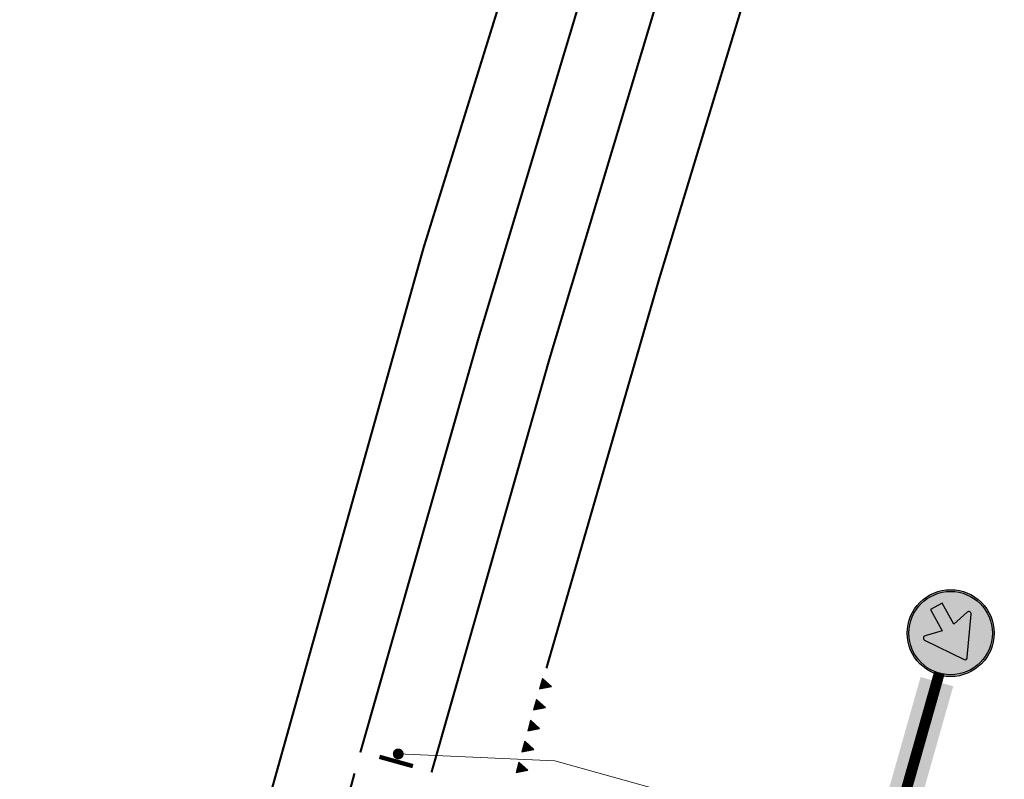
# Model space of a CAD drawing. Header units: metres. Extents: x 232695 to 233536, y 552964 to 554401.
# Tile 1 of 23: x 233092 to 233137, y 553298 to 553333. Entities that reach past the tile are written whole.
import ezdxf

# ---------------------------------------------------------------- set-up
doc = ezdxf.new("R2010")
doc.units = ezdxf.units.M
doc.linetypes.add('VW-1-1_STREEP', pattern=[2, 1, -1])
doc.linetypes.add('VW-3-3_STREEP', pattern=[6, 3, -3])
for name, color, linetype, lineweight in [('N-WE-VW-MARKERING_DWARS-S', 7, 'Continuous', 25), ('N-WE-VW-VERKEERSTEKEN_BORD-AANPIJLING-T18', 7, 'Continuous', 13), ('N-WE-VW-VERKEERSTEKEN_BORD-S', 7, 'Continuous', 25), ('N-WE-VW-VERKEERSTEKEN_PAAL-S', 7, 'Continuous', 25)]:
    doc.layers.add(name, color=color, linetype=linetype, lineweight=lineweight)
doc.layers.add('N-WE-VW-MARKERING_LANGS_STREEP_010-G', color=7, linetype='Continuous', true_color=0xffffff)
doc.layers.add('N-WE-VW-MARKERING_LANGS_STREEP_11_010-G', color=7, linetype='VW-1-1_STREEP', true_color=0xffffff)
doc.layers.add('N-WE-VW-MARKERING_LANGS_STREEP_33-G', color=7, linetype='VW-3-3_STREEP', lineweight=13, true_color=0xffffff)

# ---------------------------------------------------------------- blocks, each defined once
blk = doc.blocks.new('D02r_BB22')
h = blk.add_hatch(color=255)
edge = h.paths.add_edge_path()
edge.add_arc((0, 2.641373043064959), 0.4998, 0, 360)
edge = h.paths.add_edge_path(flags=17)
edge.add_arc((0, 2.641373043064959), 0.4797999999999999, 0, 360)
at = {"true_color": 0x007dfa}
h = blk.add_hatch(color=150, dxfattribs=at)
edge = h.paths.add_edge_path()
edge.add_arc((0, 2.641373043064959), 0.4797999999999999, 0, 360)
edge = h.paths.add_edge_path(flags=16)
edge.add_arc((0.1415674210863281, 2.911068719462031), 0.02749374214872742, 10.41060675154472, 147.4323941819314)
edge.add_line((0.1183968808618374, 2.925868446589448), (0.0089813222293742, 2.750742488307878))
edge.add_line((0.0089813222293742, 2.750742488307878), (-0.1878359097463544, 2.947512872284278))
edge.add_line((-0.1878359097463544, 2.947512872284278), (-0.2970869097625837, 2.838261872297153))
edge.add_line((-0.2970869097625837, 2.838261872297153), (-0.1003165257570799, 2.641444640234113))
edge.add_line((-0.1003165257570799, 2.641444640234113), (-0.2749775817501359, 2.53231954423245))
edge.add_arc((-0.2603531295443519, 2.508912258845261), 0.02760028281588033, 121.9964032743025, 259.0181907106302)
edge.add_line((-0.2656109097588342, 2.481817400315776), (0.2337272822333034, 2.392359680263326))
edge.add_arc((0.2379466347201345, 2.415911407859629), 0.02392669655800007, 259.8430636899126, 392.4603828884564)
edge.add_line((0.2581350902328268, 2.428753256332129), (0.168608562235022, 2.916036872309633))
h = blk.add_hatch(color=255)
edge = h.paths.add_edge_path()
edge.add_arc((0.1415674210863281, 2.911068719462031), 0.02749374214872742, 10.41060675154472, 147.4323941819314)
edge.add_line((0.1183968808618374, 2.925868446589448), (0.0089813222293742, 2.750742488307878))
edge.add_line((0.0089813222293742, 2.750742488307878), (-0.1878359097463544, 2.947512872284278))
edge.add_line((-0.1878359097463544, 2.947512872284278), (-0.2970869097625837, 2.838261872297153))
edge.add_line((-0.2970869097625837, 2.838261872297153), (-0.1003165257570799, 2.641444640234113))
edge.add_line((-0.1003165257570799, 2.641444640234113), (-0.2749775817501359, 2.53231954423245))
edge.add_arc((-0.2603531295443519, 2.508912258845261), 0.02760028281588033, 121.9964032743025, 259.0181907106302)
edge.add_line((-0.2656109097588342, 2.481817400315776), (0.2337272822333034, 2.392359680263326))
edge.add_arc((0.2379466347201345, 2.415911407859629), 0.02392669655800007, 259.8430636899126, 392.4603828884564)
edge.add_line((0.2581350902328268, 2.428753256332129), (0.168608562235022, 2.916036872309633))
at = {"color": 150, "true_color": 0x007dfa}
blk.add_lwpolyline([(0.168608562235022, 2.916036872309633, 0.6810149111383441), (0.1183968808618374, 2.925868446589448), (0.0089813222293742, 2.750742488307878), (-0.1878359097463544, 2.947512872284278), (-0.2970869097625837, 2.838261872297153), (-0.1003165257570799, 2.641444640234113), (-0.2749775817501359, 2.53231954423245, 0.6810149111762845), (-0.2656109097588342, 2.481817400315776), (0.2337272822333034, 2.392359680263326, 0.6532438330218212), (0.2581350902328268, 2.428753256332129)], format="xyb", close=True, dxfattribs=at)
at = {"color": 251, "const_width": 0.125}
blk.add_lwpolyline([(0, 2.16639845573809), (0, 0)], dxfattribs=at)
at = {"color": 150, "true_color": 0x007dfa}
for radius in [0.4998, 0.4797999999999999]:
    blk.add_circle((0, 2.641373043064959), radius, dxfattribs=at)
at = {"color": 254}
blk.add_solid([(-0.1951450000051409, 2.061573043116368), (-0.1951450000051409, 1.989000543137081), (0.1951450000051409, 2.061573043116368), (0.1951450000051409, 1.989000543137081)], dxfattribs=at)
at = {"color": 2, "true_color": 0xffff00}
blk.add_solid([(-0.1951450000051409, 1.989000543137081), (0.1951450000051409, 1.989000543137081), (-0.1951450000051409, 0.07873852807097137), (0.1951450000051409, 0.07873852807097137)], dxfattribs=at)
blk = doc.blocks.new('*U13')
at = {"const_width": 0.1999999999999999, "flags": 128}
blk.add_lwpolyline([(0.4506757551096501, 0.7568909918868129), (0.2717549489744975, -0.8330735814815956)], dxfattribs=at)
at = {"const_width": 0.25, "flags": 128}
blk.add_lwpolyline([(0.01745151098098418, 0.1263818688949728, 1), (-0.01050486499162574, -0.1220500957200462, 1)], format="xyb", close=True, dxfattribs=at)
blk = doc.blocks.new('N-SVW-MARKERING_DWARS_DRIEHOEK_50 50')
at = {"flags": 128}
blk.add_lwpolyline([(0.25, -0.25), (0.5, 0.25), (0, 0.25)], close=True, dxfattribs=at)
blk.add_solid([(0, 0.25), (0.5, 0.25), (0.25, -0.25), (0.5, 0.25)])

msp = doc.modelspace()

# ---------------------------------------------------------------- linework, layer by layer
at = {"layer": 'N-WE-VW-MARKERING_LANGS_STREEP_010-G', "const_width": 0.1, "flags": 128}
for points in [[(233107.5917639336, 553299.7056432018, -0.01061797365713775), (233124.7253760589, 553356.7126700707, -0.01061797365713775)], [(233110.8656460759, 553298.7881638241, -0.01061949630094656), (233127.9599757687, 553355.6651182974, -0.01061949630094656)]]:
    msp.add_lwpolyline(points, format="xyb", dxfattribs=at)
at = {"layer": 'N-WE-VW-MARKERING_LANGS_STREEP_11_010-G', "ltscale": 2, "const_width": 0.1, "flags": 128}
msp.add_lwpolyline([(233098.8972324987, 553266.8369887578, -0.005885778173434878), (233107.3246741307, 553298.7419715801, -0.005885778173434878)], format="xyb", dxfattribs=at)
at = {"layer": 'N-WE-VW-MARKERING_LANGS_STREEP_33-G', "ltscale": 2, "const_width": 0.1, "flags": 128}
for points in [[(233091.9708000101, 553251.5425639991), (233099.8057952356, 553284.7518644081, -0.02115147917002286), (233135.072873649, 553398.2420262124)], [(233116.152001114, 553303.5774363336, -0.01001821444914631), (233132.4017277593, 553357.0383836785, -0.01001821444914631)]]:
    msp.add_lwpolyline(points, format="xyb", dxfattribs=at)
at = {"layer": 'N-WE-VW-VERKEERSTEKEN_BORD-AANPIJLING-T18', "flags": 128}
msp.add_lwpolyline([(233131.8722646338, 553295.030386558), (233116.5341152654, 553299.3142715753), (233109.336741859, 553299.6359525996)], dxfattribs=at)

# ---------------------------------------------------------------- block references
at = {"layer": 'N-WE-VW-MARKERING_DWARS-S'}
for p, rotation in [((233116.0732817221, 553302.5607633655), 74.28213473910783), ((233115.8027263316, 553301.598058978), 74.32322760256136), ((233115.5328614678, 553300.6351607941), 74.36432046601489), ((233115.2636872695, 553299.6720693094), 74.40541332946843), ((233114.9952038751, 553298.708785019), 74.44650619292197)]:
    msp.add_blockref('N-SVW-MARKERING_DWARS_DRIEHOEK_50 50', p, dxfattribs=dict(at, rotation=rotation))
at = {"layer": 'N-WE-VW-VERKEERSTEKEN_BORD-S', "xscale": 3.999999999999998, "yscale": 3.999999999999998, "zscale": 3.999999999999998, "rotation": 344.1996038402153}
msp.add_blockref('D02r_BB22', (233131.8722646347, 553295.0303865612), dxfattribs=at)
at = {"layer": 'N-WE-VW-VERKEERSTEKEN_PAAL-S', "rotation": 260.9232985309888}
msp.add_blockref('*U13', (233109.3351514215, 553299.6397255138), dxfattribs=at)

doc.saveas('drawing.dxf')
